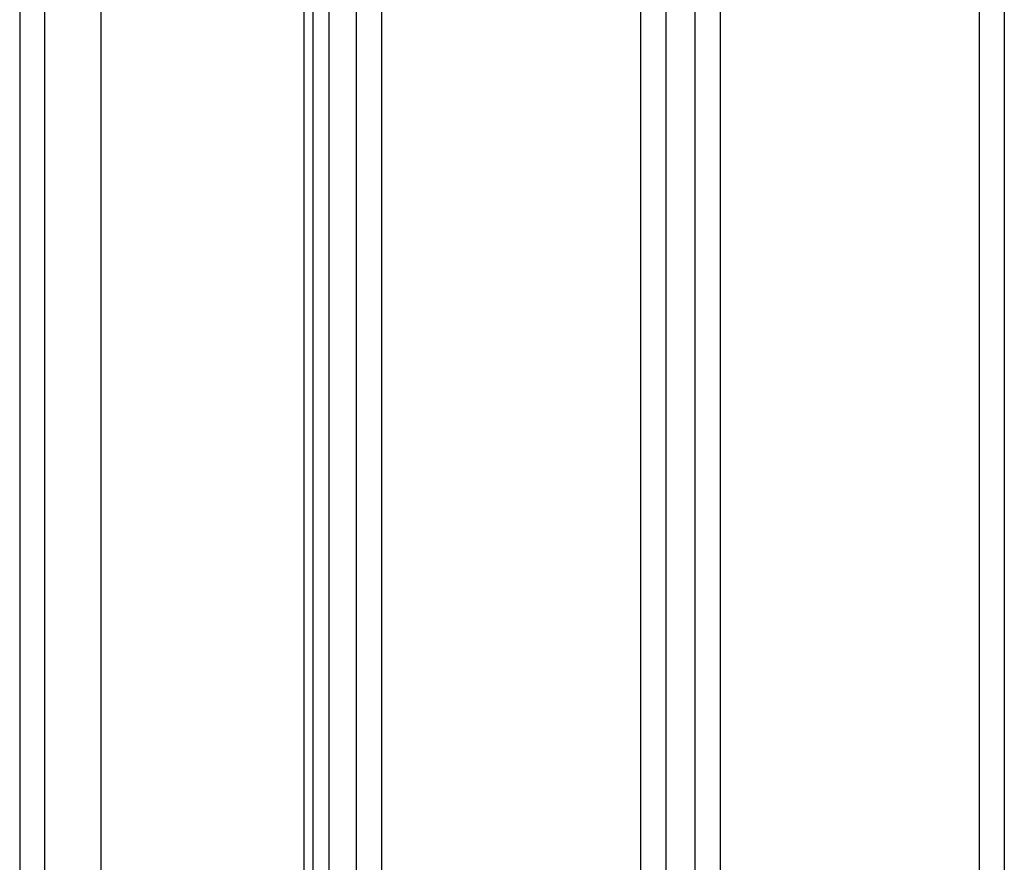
# Model space of a CAD drawing. Header units: millimetres. Extents: x -587 to 358276, y -26688 to 221215.
# Tile 90 of 256: x 9397 to 9428, y 10277 to 10304. Entities that reach past the tile are written whole.
import ezdxf

# ---------------------------------------------------------------- set-up
doc = ezdxf.new("R2010")
doc.units = ezdxf.units.MM
doc.header["$MEASUREMENT"] = 0
doc.layers.add('AVECO MODUŁY', color=40, linetype='Continuous')

msp = doc.modelspace()

# ---------------------------------------------------------------- linework, layer by layer
at = {"layer": 'AVECO MODUŁY', "color": 7}
for p, q in [((9397.333, 10249.649), (9397.333, 10361.425)), ((9405.711, 10361.425), (9405.711, 10249.649)), ((9406.522, 10249.649), (9406.522, 10361.425)), ((9407.408, 10249.749), (9407.408, 10361.325)), ((9417.403, 10361.325), (9417.403, 10249.749)), ((9418.351, 10251.872), (9418.351, 10361.425)), ((9419.162, 10361.425), (9419.162, 10251.672)), ((9427.54, 10251.672), (9427.54, 10361.425)), ((9428.346, 10361.425), (9428.346, 10251.872)), ((9408.219, 10361.025), (9408.219, 10250.049)), ((9416.597, 10249.749), (9416.597, 10361.025)), ((9396.522, 10357.769), (9396.522, 10249.649)), ((9399.142, 10354.107), (9399.142, 10265.513)), ((9406.004, 10264.107), (9406.004, 10353.589))]:
    msp.add_line(p, q, dxfattribs=at)

doc.saveas('drawing.dxf')
